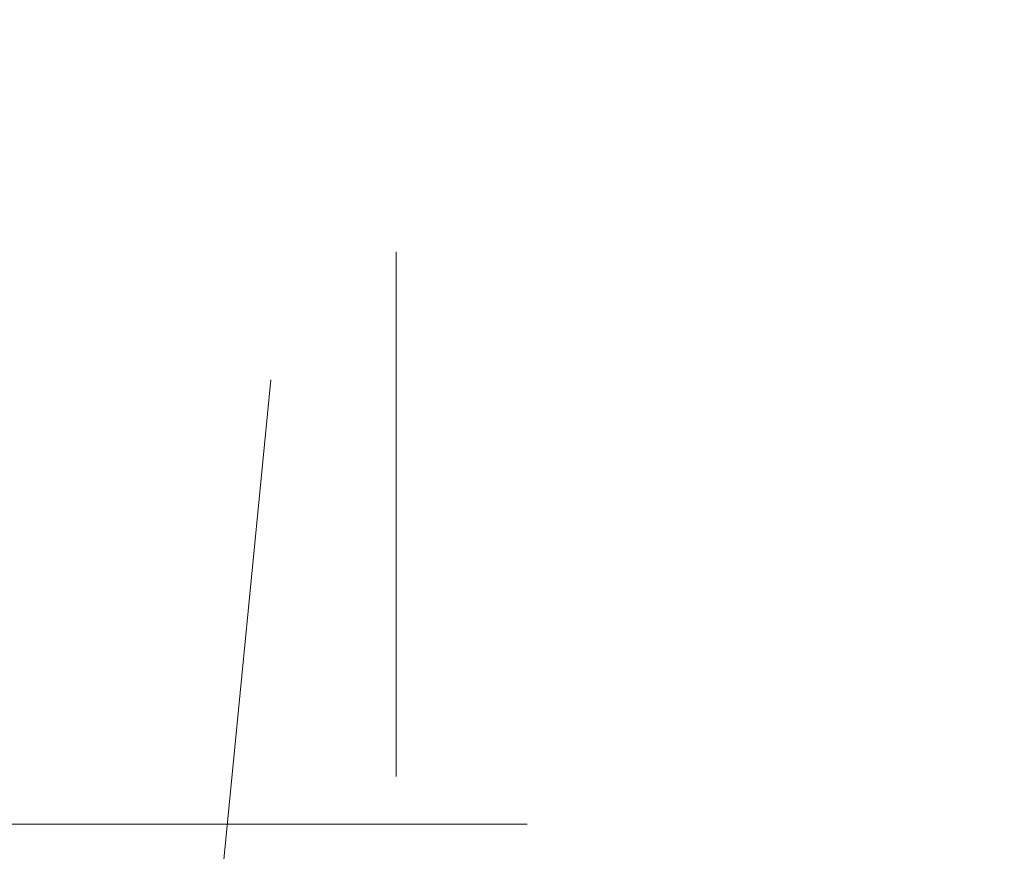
# Model space of a CAD drawing. Header units: metres. Extents: x 69 to 122.5, y -21.4 to -4.6.
# Tile 50 of 250: x 73.398 to 73.586, y -18.158 to -17.999. Entities that reach past the tile are written whole.
import ezdxf

# ---------------------------------------------------------------- set-up
doc = ezdxf.new("R2010")
doc.units = ezdxf.units.M
doc.header["$LTSCALE"] = 0.02
for name, pattern in [('Dash Style-25', [1.2, 0.4, -0.8]), ('gestrichelt - 01', [2, 1, -1]), ('ISO-07 Punktiert', [0.889, 0.127, -0.762])]:
    doc.linetypes.add(name, pattern=pattern)
doc.layers.add('013_Beton und Stahlbetonarbeiten-000 Unterzüge', color=7, linetype='ISO-07 Punktiert', lineweight=13)
doc.layers.add('032_Metallarbeiten-Fenster', color=7, linetype='Continuous', lineweight=5)

msp = doc.modelspace()

# ---------------------------------------------------------------- linework, layer by layer
at = {"layer": '013_Beton und Stahlbetonarbeiten-000 Unterzüge'}
msp.add_lwpolyline([(74.695, -17.90244), (74.695, -18.15244), (72.245, -18.15244), (72.245, -17.90244)], close=True, dxfattribs=at)
at = {"layer": '032_Metallarbeiten-Fenster', "color": 8, "linetype": 'Dash Style-25', "lineweight": 9, "true_color": 0x808080}
msp.add_line((73.47, -18.74331), (73.47, -17.15467), dxfattribs=at)
at = {"layer": '032_Metallarbeiten-Fenster', "color": 8, "linetype": 'gestrichelt - 01', "lineweight": 5, "true_color": 0x808080}
msp.add_lwpolyline([(72.3198, -19.08355), (72.5419, -19.06168), (72.75546, -18.9969), (72.95228, -18.89169), (73.12479, -18.75012), (73.26637, -18.5776), (73.37157, -18.38078), (73.43635, -18.16722), (73.45823, -17.94513)], dxfattribs=at)

doc.saveas('drawing.dxf')
